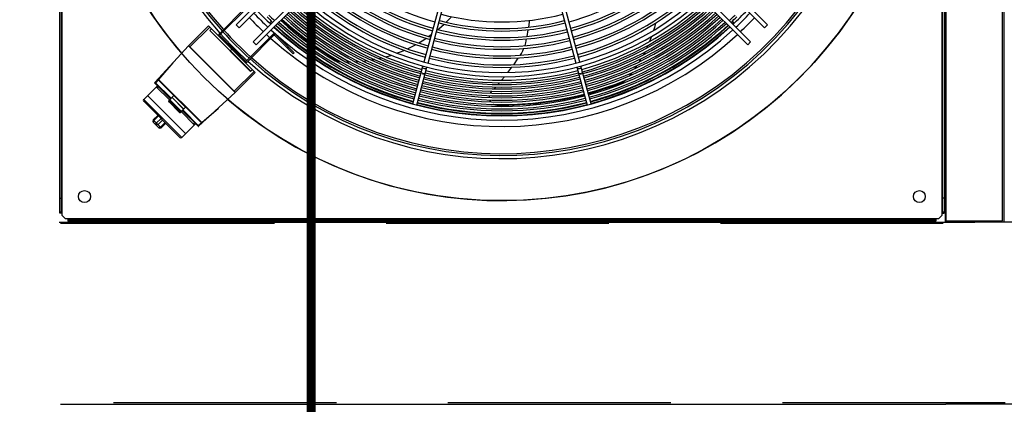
# Model space of a CAD drawing. Header units: centimetres. Extents: x -92429 to 178773, y 2337 to 428125.
# Tile 47 of 138: x 162314 to 162424, y 9096 to 9139. Entities that reach past the tile are written whole.
import ezdxf

# ---------------------------------------------------------------- set-up
doc = ezdxf.new("R2010")
doc.units = ezdxf.units.CM
doc.header["$LTSCALE"] = 50
doc.linetypes.add('DASHED', pattern=[0.75, 0.5, -0.25])
doc.layers.add('Dach_Ist$0$RYSUNKOWE_NIEDRUK', color=6, linetype='Continuous', plot=False)
doc.layers.add('WL_urządzenia', color=1, linetype='Continuous')

msp = doc.modelspace()

# ---------------------------------------------------------------- linework, layer by layer
at = {"layer": 'Dach_Ist$0$RYSUNKOWE_NIEDRUK', "color": 8, "const_width": 1, "elevation": 2170}
msp.add_lwpolyline([(162474.34, 8805), (162761.33, 8893.29), (162225.92, 8893.29), (162346.37, 8893.29), (162346.37, 8733.15), (162346.37, 13607.71), (162346.37, 13508.77), (162262.57, 13508.77), (162671.3, 13508.77), (162444.72, 13577.68)], dxfattribs=at)
at = {"layer": 'WL_urządzenia', "color": 1, "linetype": 'Continuous'}
for p, q in [((162417.44, 9215.99, 2170), (162417.44, 9116.71, 2170)), ((162424.02, 9215.99, 2170), (162424.02, 9116.71, 2170)), ((162318.16, 9117.68, 2170), (162318.16, 9215.01, 2170)), ((162318.34, 9214.92, 2170), (162318.34, 9117.77, 2170)), ((162318.43, 9117.68, 2170), (162318.43, 9215.01, 2170)), ((162417.07, 9215.01, 2170), (162417.07, 9117.68, 2170)), ((162417.16, 9117.77, 2170), (162417.16, 9214.92, 2170)), ((162417.34, 9215.01, 2170), (162417.34, 9117.68, 2170)), ((162337.96, 9138.78, 2170), (162361.99, 9162.81, 2170)), ((162373.51, 9162.81, 2170), (162397.54, 9138.78, 2170)), ((162362.25, 9162.42, 2170), (162338.29, 9138.45, 2170)), ((162397.21, 9138.45, 2170), (162373.25, 9162.42, 2170)), ((162339.86, 9136.88, 2170), (162363.83, 9160.85, 2170)), ((162364.22, 9160.58, 2170), (162340.19, 9136.55, 2170)), ((162395.31, 9136.55, 2170), (162371.29, 9160.58, 2170)), ((162371.68, 9160.85, 2170), (162395.64, 9136.88, 2170)), ((162362.9, 9149.13, 2170), (162359.01, 9134.62, 2170)), ((162359.46, 9134.5, 2170), (162363.34, 9149.01, 2170)), ((162372.16, 9149.01, 2170), (162376.04, 9134.5, 2170)), ((162376.49, 9134.62, 2170), (162372.6, 9149.13, 2170)), ((162336.06, 9137.8, 2170), (162339.07, 9140.81, 2170)), ((162339.17, 9140.72, 2170), (162336.16, 9137.7, 2170)), ((162343.67, 9138.76, 2170), (162343, 9139.36, 2170)), ((162362.11, 9139.7, 2170), (162361.5, 9139.08, 2170)), ((162332.42, 9136.26, 2170), (162334.84, 9138.68, 2170)), ((162334.98, 9138.55, 2170), (162332.75, 9136.32, 2170)), ((162340.09, 9133.44, 2170), (162334.84, 9138.68, 2170)), ((162334.98, 9138.16, 2170), (162335.17, 9138.36, 2170)), ((162336.55, 9138.29, 2170), (162336.65, 9138.19, 2170)), ((162338.29, 9138.45, 2170), (162337.96, 9138.78, 2170)), ((162341.91, 9139.19, 2170), (162341.7, 9138.99, 2170)), ((162346.1, 9136.81, 2170), (162343.67, 9138.76, 2170)), ((162360.66, 9138.32, 2170), (162360.58, 9138.25, 2170)), ((162361.26, 9138.85, 2170), (162360.66, 9138.32, 2170)), ((162370.58, 9137.49, 2170), (162370.71, 9138.25, 2170)), ((162370.76, 9138.53, 2170), (162370.84, 9139.11, 2170)), ((162370.84, 9139.11, 2170), (162370.86, 9139.29, 2170)), ((162384.85, 9138.49, 2170), (162384.76, 9138.17, 2170)), ((162384.99, 9139, 2170), (162384.85, 9138.49, 2170)), ((162393.8, 9138.99, 2170), (162393.59, 9139.19, 2170)), ((162397.54, 9138.78, 2170), (162397.21, 9138.45, 2170)), ((162339.56, 9133.57, 2170), (162334.98, 9138.16, 2170)), ((162334.99, 9138.17, 2170), (162339.58, 9133.58, 2170)), ((162336.16, 9137.57, 2170), (162338.97, 9134.75, 2170)), ((162342.12, 9137.77, 2170), (162339.11, 9134.75, 2170)), ((162342.22, 9137.67, 2170), (162339.2, 9134.65, 2170)), ((162342.13, 9137.75, 2170), (162342.12, 9137.77, 2170)), ((162342.22, 9137.67, 2170), (162342.13, 9137.75, 2170)), ((162344.35, 9135.54, 2170), (162342.28, 9137.6, 2170)), ((162342.38, 9137.7, 2170), (162344.45, 9135.64, 2170)), ((162359.27, 9137.27, 2170), (162359, 9137.09, 2170)), ((162359.82, 9137.66, 2170), (162359.56, 9137.47, 2170)), ((162370.48, 9137.01, 2170), (162370.52, 9137.21, 2170)), ((162384.53, 9137.5, 2170), (162384.3, 9136.91, 2170)), ((162332.6, 9136.44, 2170), (162328.81, 9132.33, 2170)), ((162332.43, 9136.25, 2170), (162332.42, 9136.26, 2170)), ((162332.6, 9136.44, 2170), (162332.61, 9136.44, 2170)), ((162337.85, 9131.2, 2170), (162332.6, 9136.44, 2170)), ((162332.61, 9136.44, 2170), (162332.62, 9136.44, 2170)), ((162332.62, 9136.44, 2170), (162332.63, 9136.43, 2170)), ((162332.63, 9136.43, 2170), (162332.65, 9136.41, 2170)), ((162332.65, 9136.41, 2170), (162332.67, 9136.4, 2170)), ((162332.67, 9136.4, 2170), (162332.7, 9136.37, 2170)), ((162332.7, 9136.37, 2170), (162332.72, 9136.35, 2170)), ((162332.72, 9136.35, 2170), (162332.75, 9136.32, 2170)), ((162332.75, 9136.32, 2170), (162337.73, 9131.34, 2170)), ((162337.28, 9135.88, 2170), (162337.46, 9136.07, 2170)), ((162337.47, 9136.06, 2170), (162337.29, 9135.88, 2170)), ((162340.19, 9136.55, 2170), (162339.86, 9136.88, 2170)), ((162343.79, 9136.29, 2170), (162343.69, 9136.19, 2170)), ((162348.67, 9135.09, 2170), (162346.1, 9136.81, 2170)), ((162357.27, 9136.13, 2170), (162357.18, 9136.09, 2170)), ((162358.1, 9136.56, 2170), (162357.27, 9136.13, 2170)), ((162359, 9137.09, 2170), (162358.43, 9136.75, 2170)), ((162370.09, 9135.88, 2170), (162370.22, 9136.16, 2170)), ((162370.33, 9136.44, 2170), (162370.34, 9136.48, 2170)), ((162370.34, 9136.48, 2170), (162370.43, 9136.78, 2170)), ((162370.43, 9136.78, 2170), (162370.48, 9137.01, 2170)), ((162384.12, 9136.49, 2170), (162383.97, 9136.17, 2170)), ((162395.64, 9136.88, 2170), (162395.31, 9136.55, 2170)), ((162339.6, 9135.24, 2170), (162339.7, 9135.14, 2170)), ((162344.45, 9135.64, 2170), (162344.35, 9135.54, 2170)), ((162349.25, 9134.75, 2170), (162348.67, 9135.09, 2170)), ((162354.3, 9135.07, 2170), (162353.96, 9134.99, 2170)), ((162355.35, 9135.37, 2170), (162354.74, 9135.18, 2170)), ((162356.33, 9135.72, 2170), (162356.02, 9135.6, 2170)), ((162356.81, 9135.92, 2170), (162356.33, 9135.72, 2170)), ((162369.08, 9134.32, 2170), (162369.58, 9135.04, 2170)), ((162369.58, 9135.04, 2170), (162369.61, 9135.09, 2170)), ((162369.81, 9135.38, 2170), (162369.82, 9135.4, 2170)), ((162369.82, 9135.4, 2170), (162369.93, 9135.59, 2170)), ((162369.93, 9135.59, 2170), (162370.09, 9135.88, 2170)), ((162383.34, 9134.98, 2170), (162383.14, 9134.64, 2170)), ((162383.66, 9135.55, 2170), (162383.59, 9135.41, 2170)), ((162383.76, 9135.74, 2170), (162383.66, 9135.55, 2170)), ((162330.85, 9134.54, 2170), (162329.24, 9132.67, 2170)), ((162349.34, 9134.7, 2170), (162349.25, 9134.75, 2170)), ((162349.51, 9134.64, 2170), (162349.34, 9134.7, 2170)), ((162349.67, 9134.62, 2170), (162349.51, 9134.64, 2170)), ((162349.7, 9134.62, 2170), (162349.67, 9134.62, 2170)), ((162350.75, 9134.6, 2170), (162350.3, 9134.6, 2170)), ((162351.72, 9134.65, 2170), (162351.31, 9134.62, 2170)), ((162352.63, 9134.75, 2170), (162352.25, 9134.7, 2170)), ((162353.28, 9134.85, 2170), (162353.13, 9134.82, 2170)), ((162353.49, 9134.89, 2170), (162353.28, 9134.85, 2170)), ((162357.75, 9129.92, 2170), (162358.89, 9134.17, 2170)), ((162358.2, 9129.8, 2170), (162359.34, 9134.05, 2170)), ((162368.42, 9133.44, 2170), (162368.87, 9134.04, 2170)), ((162376.16, 9134.05, 2170), (162377.3, 9129.8, 2170)), ((162377.75, 9129.92, 2170), (162376.61, 9134.17, 2170)), ((162382.86, 9134.2, 2170), (162382.63, 9133.86, 2170)), ((162328.94, 9132.41, 2170), (162329.86, 9133.46, 2170)), ((162340.09, 9133.44, 2170), (162337.66, 9131.02, 2170)), ((162339.96, 9133.57, 2170), (162337.73, 9131.34, 2170)), ((162339.76, 9133.77, 2170), (162339.56, 9133.57, 2170)), ((162367.72, 9132.58, 2170), (162368.05, 9132.98, 2170)), ((162382.3, 9133.4, 2170), (162382.02, 9133.05, 2170)), ((162329.11, 9131.97, 2170), (162327.58, 9130.43, 2170)), ((162330.58, 9130.49, 2170), (162328.81, 9132.26, 2170)), ((162330.65, 9130.56, 2170), (162328.84, 9132.36, 2170)), ((162328.94, 9132.33, 2170), (162328.87, 9132.39, 2170)), ((162329.21, 9132.64, 2170), (162328.94, 9132.33, 2170)), ((162328.98, 9131.84, 2170), (162330.46, 9130.37, 2170)), ((162329.21, 9131.87, 2170), (162329.08, 9131.74, 2170)), ((162329.24, 9132.67, 2170), (162329.21, 9132.64, 2170)), ((162334.05, 9127.8, 2170), (162329.21, 9132.64, 2170)), ((162329.24, 9132.67, 2170), (162334.08, 9127.83, 2170)), ((162366.88, 9131.61, 2170), (162367.07, 9131.81, 2170)), ((162366.88, 9131.61, 2170), (162366.88, 9131.61, 2170)), ((162367.31, 9132.09, 2170), (162367.49, 9132.3, 2170)), ((162380.63, 9132.07, 2170), (162377.69, 9131.11, 2170)), ((162381.26, 9132.31, 2170), (162380.63, 9132.07, 2170)), ((162381.35, 9132.36, 2170), (162381.26, 9132.31, 2170)), ((162381.5, 9132.46, 2170), (162381.35, 9132.36, 2170)), ((162381.62, 9132.57, 2170), (162381.5, 9132.46, 2170)), ((162381.64, 9132.59, 2170), (162381.62, 9132.57, 2170)), ((162328, 9130.86, 2170), (162332.26, 9126.6, 2170)), ((162330.34, 9130.24, 2170), (162330.95, 9130.86, 2170)), ((162330.97, 9130.85, 2170), (162330.34, 9130.22, 2170)), ((162332.04, 9129.35, 2170), (162330.76, 9130.64, 2170)), ((162330.77, 9130.65, 2170), (162332.05, 9129.36, 2170)), ((162332.25, 9129.56, 2170), (162330.97, 9130.85, 2170)), ((162333.73, 9127.41, 2170), (162337.85, 9131.2, 2170)), ((162337.66, 9131.02, 2170), (162337.66, 9131.02, 2170)), ((162337.73, 9131.34, 2170), (162337.75, 9131.32, 2170)), ((162337.75, 9131.32, 2170), (162337.78, 9131.29, 2170)), ((162337.78, 9131.29, 2170), (162337.8, 9131.27, 2170)), ((162337.8, 9131.27, 2170), (162337.82, 9131.25, 2170)), ((162337.82, 9131.25, 2170), (162337.83, 9131.23, 2170)), ((162337.83, 9131.23, 2170), (162337.84, 9131.21, 2170)), ((162337.84, 9131.21, 2170), (162337.85, 9131.2, 2170)), ((162337.85, 9131.2, 2170), (162337.85, 9131.2, 2170)), ((162366.34, 9130.64, 2170), (162366.35, 9130.75, 2170)), ((162366.35, 9130.75, 2170), (162366.36, 9130.85, 2170)), ((162366.47, 9131.13, 2170), (162366.55, 9131.24, 2170)), ((162366.55, 9131.24, 2170), (162366.59, 9131.29, 2170)), ((162366.59, 9131.29, 2170), (162366.63, 9131.33, 2170)), ((162377, 9130.92, 2170), (162374.67, 9130.39, 2170)), ((162377.69, 9131.11, 2170), (162377.45, 9131.04, 2170)), ((162327.58, 9130.43, 2170), (162331.84, 9126.17, 2170)), ((162331.64, 9126.17, 2170), (162327.58, 9130.24, 2170)), ((162330.34, 9130.22, 2170), (162330.42, 9130.15, 2170)), ((162330.34, 9130.22, 2170), (162330.34, 9130.22, 2170)), ((162331.62, 9128.93, 2170), (162330.34, 9130.22, 2170)), ((162330.41, 9130.14, 2170), (162330.51, 9130.25, 2170)), ((162330.51, 9130.22, 2170), (162330.43, 9130.14, 2170)), ((162330.43, 9130.14, 2170), (162331.55, 9129.03, 2170)), ((162330.45, 9130.13, 2170), (162330.53, 9130.22, 2170)), ((162331.78, 9129.09, 2170), (162330.5, 9130.38, 2170)), ((162330.51, 9130.39, 2170), (162331.79, 9129.1, 2170)), ((162330.51, 9130.25, 2170), (162331.65, 9129.11, 2170)), ((162330.51, 9130.22, 2170), (162331.62, 9129.1, 2170)), ((162331.62, 9129.13, 2170), (162330.53, 9130.22, 2170)), ((162331.62, 9128.93, 2170), (162332.25, 9129.56, 2170)), ((162332.26, 9129.55, 2170), (162331.65, 9128.93, 2170)), ((162334.08, 9127.83, 2170), (162335.95, 9129.45, 2170)), ((162366.45, 9130.22, 2170), (162366.39, 9130.36, 2170)), ((162366.5, 9130.14, 2170), (162366.45, 9130.22, 2170)), ((162366.83, 9129.84, 2170), (162366.81, 9129.86, 2170)), ((162367, 9129.77, 2170), (162366.83, 9129.84, 2170)), ((162367.18, 9129.74, 2170), (162367, 9129.77, 2170)), ((162367.26, 9129.73, 2170), (162367.18, 9129.74, 2170)), ((162368.53, 9129.74, 2170), (162367.26, 9129.73, 2170)), ((162371.59, 9129.93, 2170), (162368.53, 9129.74, 2170)), ((162374.67, 9130.39, 2170), (162371.59, 9129.93, 2170)), ((162329.17, 9128.64, 2170), (162328.64, 9128.12, 2170)), ((162329.23, 9128.58, 2170), (162328.71, 9128.05, 2170)), ((162328.99, 9127.77, 2170), (162329.52, 9128.29, 2170)), ((162331.53, 9129.04, 2170), (162331.62, 9129.13, 2170)), ((162331.55, 9129, 2170), (162331.65, 9129.11, 2170)), ((162331.55, 9129.03, 2170), (162331.62, 9129.1, 2170)), ((162331.56, 9129.01, 2170), (162331.63, 9128.94, 2170)), ((162331.77, 9129.06, 2170), (162333.25, 9127.58, 2170)), ((162333.67, 9127.41, 2170), (162331.9, 9129.18, 2170)), ((162333.77, 9127.44, 2170), (162331.96, 9129.25, 2170)), ((162334.86, 9128.45, 2170), (162333.81, 9127.54, 2170)), ((162329.52, 9127.24, 2170), (162328.64, 9128.12, 2170)), ((162329.26, 9127.24, 2170), (162328.64, 9127.86, 2170)), ((162329.7, 9128.11, 2170), (162329.17, 9127.59, 2170)), ((162329.46, 9127.3, 2170), (162329.98, 9127.83, 2170)), ((162330.05, 9127.76, 2170), (162329.52, 9127.24, 2170)), ((162333.37, 9127.7, 2170), (162331.84, 9126.17, 2170)), ((162333.27, 9127.8, 2170), (162333.15, 9127.68, 2170)), ((162333.73, 9127.53, 2170), (162334.05, 9127.8, 2170)), ((162333.73, 9127.53, 2170), (162333.8, 9127.47, 2170)), ((162334.08, 9127.83, 2170), (162334.05, 9127.8, 2170)), ((162318.16, 9119.35, 2170), (162318.34, 9119.35, 2170)), ((162417.34, 9119.35, 2170), (162417.16, 9119.35, 2170)), ((162417.34, 9119.35, 2170), (162417.16, 9119.35, 2170)), ((162318.34, 9117.77, 2170), (162318.16, 9117.77, 2170)), ((162318.43, 9117.68, 2170), (162318.16, 9117.68, 2170)), ((162318.34, 9117.77, 2170), (162318.34, 9117.68, 2170)), ((162318.43, 9117.4, 2170), (162318.43, 9117.68, 2170)), ((162318.8, 9117.03, 2170), (162318.43, 9117.4, 2170)), ((162417.07, 9117.4, 2170), (162416.7, 9117.03, 2170)), ((162417.07, 9117.68, 2170), (162417.34, 9117.68, 2170)), ((162417.07, 9117.68, 2170), (162417.07, 9117.4, 2170)), ((162417.16, 9117.68, 2170), (162417.16, 9117.77, 2170)), ((162417.34, 9117.77, 2170), (162417.16, 9117.77, 2170)), ((162318.11, 9116.66, 2170), (162417.39, 9116.66, 2170)), ((162319.08, 9117.03, 2170), (162318.8, 9117.03, 2170)), ((162319.08, 9117.03, 2170), (162319.08, 9116.75, 2170)), ((162416.42, 9117.03, 2170), (162319.08, 9117.03, 2170)), ((162319.08, 9116.94, 2170), (162319.18, 9116.94, 2170)), ((162416.42, 9116.75, 2170), (162319.08, 9116.75, 2170)), ((162319.18, 9116.94, 2170), (162416.33, 9116.94, 2170)), ((162319.18, 9116.75, 2170), (162319.18, 9116.94, 2170)), ((162320.75, 9116.75, 2170), (162320.75, 9116.94, 2170)), ((162414.75, 9116.75, 2170), (162414.75, 9116.94, 2170)), ((162416.33, 9116.94, 2170), (162416.42, 9116.94, 2170)), ((162416.33, 9116.94, 2170), (162416.33, 9116.75, 2170)), ((162416.42, 9117.03, 2170), (162416.42, 9116.75, 2170)), ((162416.7, 9117.03, 2170), (162416.42, 9117.03, 2170)), ((162417.39, 9116.66, 2170), (162420.77, 9116.66, 2170)), ((162417.44, 9116.71, 2170), (162424.02, 9116.71, 2170)), ((162424.07, 9116.66, 2170), (162420.77, 9116.66, 2170)), ((162523.35, 9116.66, 2170), (162424.07, 9116.66, 2170)), ((162318.25, 9096.24, 2170), (162417.53, 9096.24, 2170)), ((162523.49, 9096.24, 2170), (162417.53, 9096.24, 2170))]:
    msp.add_line(p, q, dxfattribs=at)
at = {"layer": 'WL_urządzenia', "color": 1, "linetype": 'DASHED'}
for p, q in [((162417.58, 9116.8, 2170), (162417.58, 9215.89, 2170)), ((162423.88, 9116.8, 2170), (162423.88, 9215.89, 2170)), ((162417.25, 9116.52, 2170), (162318.25, 9116.52, 2170)), ((162417.58, 9116.8, 2170), (162423.88, 9116.8, 2170)), ((162424.2, 9096.38, 2170), (162318.39, 9096.38, 2170))]:
    msp.add_line(p, q, dxfattribs=at)
at = {"layer": 'WL_urządzenia', "color": 1, "linetype": 'Continuous'}
for points in [[(162337.27, 9135.87, -0.207794), (162337.29, 9135.88)], [(162337.27, 9135.87, 0.207794), (162337.28, 9135.88)], [(162358.83, 9133.97, -0.037253), (162359.06, 9133.9, -0.037253), (162359.28, 9133.85)], [(162376.22, 9133.85, -0.037253), (162376.44, 9133.9, -0.037253), (162376.67, 9133.97)], [(162358.7, 9133.45, -0.407676), (162358.87, 9133.21, -0.407676), (162359.14, 9133.33)], [(162376.36, 9133.33, -0.407676), (162376.63, 9133.21, -0.407676), (162376.81, 9133.45)], [(162328.94, 9132.33, 0.383826), (162328.94, 9132.41)], [(162329.2, 9132.7, -0.395256), (162329.21, 9132.64)], [(162329.2, 9132.7, -0.050409), (162329.24, 9132.67)], [(162329.24, 9132.67, 0.039903), (162329.2, 9132.7)], [(162330.77, 9130.65, 0.039959), (162330.75, 9130.66)], [(162330.76, 9130.64, 0.413807), (162330.75, 9130.66)], [(162330.97, 9130.85, -0.279695), (162330.95, 9130.86)], [(162330.34, 9130.22, 0.308911), (162330.34, 9130.24)], [(162330.45, 9130.13, 0.350781), (162330.41, 9130.14)], [(162330.43, 9130.14, 0.308911), (162330.42, 9130.15)], [(162330.5, 9130.38, 0.408521), (162330.5, 9130.41)], [(162330.5, 9130.41, -0.390705), (162330.51, 9130.39)], [(162330.51, 9130.22, 0.05258), (162330.51, 9130.25)], [(162330.51, 9130.25, -0.080505), (162330.53, 9130.22)], [(162330.51, 9130.22, -0.213001), (162330.51, 9130.22)], [(162330.51, 9130.22, 0.372564), (162330.53, 9130.22)], [(162332.26, 9129.55, -0.279695), (162332.25, 9129.56)], [(162331.55, 9129, 0.350781), (162331.53, 9129.04)], [(162331.56, 9129.01, 0.308911), (162331.55, 9129.03)], [(162331.62, 9129.13, 0.372564), (162331.62, 9129.1)], [(162331.62, 9129.13, -0.080505), (162331.65, 9129.11)], [(162331.65, 9129.11, 0.05258), (162331.62, 9129.1)], [(162331.62, 9129.1, -0.213001), (162331.62, 9129.1)], [(162331.65, 9128.93, 0.308911), (162331.63, 9128.94)], [(162331.81, 9129.1, 0.408521), (162331.78, 9129.09)], [(162331.79, 9129.1, -0.390705), (162331.81, 9129.1)], [(162332.07, 9129.35, 0.413807), (162332.04, 9129.35)], [(162332.07, 9129.35, 0.039959), (162332.05, 9129.36)], [(162328.71, 9128.05, -0.353945), (162328.64, 9127.86)], [(162328.95, 9127.55, 0.393689), (162328.99, 9127.77)], [(162329.17, 9127.59, 0.393689), (162328.95, 9127.55)], [(162329.26, 9127.24, -0.353945), (162329.46, 9127.3)], [(162333.81, 9127.54, 0.383826), (162333.73, 9127.53)], [(162334.05, 9127.8, -0.395256), (162334.11, 9127.8)], [(162334.08, 9127.83, -0.050409), (162334.11, 9127.8)], [(162334.08, 9127.83, -0.039903), (162334.11, 9127.8)]]:
    msp.add_lwpolyline(points, format="xyb", dxfattribs=at)
for centre, radius in [((162367.75, 9166.35, 2170), 47.28), ((162320.94, 9119.53, 2170), 0.672), ((162320.94, 9119.53, 2170), 0.672), ((162414.56, 9119.53, 2170), 0.672), ((162414.56, 9119.53, 2170), 0.672)]:
    msp.add_circle(centre, radius, dxfattribs=at)
for centre, radius, start, end in [((162367.75, 9166.35, 2170), 47.28, 229.4416, 220.5584), ((162367.75, 9166.35, 2170), 42.57, 227.9961, 222.0039), ((162367.75, 9166.35, 2170), 42.22, 228.0205, 221.9795), ((162367.75, 9166.35, 2170), 42.01, 228.0356, 221.9644), ((162367.75, 9166.35, 2170), 28.25, 228.1975, 254.53), ((162367.75, 9166.35, 2170), 28.25, 285.47, 311.8025), ((162367.75, 9166.35, 2170), 30.29, 227.9822, 254.5616), ((162367.75, 9166.35, 2170), 30.01, 228.0099, 254.5576), ((162367.75, 9166.35, 2170), 29.27, 228.0861, 254.5464), ((162367.75, 9166.35, 2170), 28.99, 228.1157, 254.542), ((162367.75, 9166.35, 2170), 28.99, 285.458, 311.8843), ((162367.75, 9166.35, 2170), 29.27, 285.4536, 311.9139), ((162367.75, 9166.35, 2170), 30.01, 285.4424, 311.9901), ((162367.75, 9166.35, 2170), 30.29, 285.4384, 312.0178), ((162367.75, 9166.35, 2170), 31.31, 227.8851, 254.5759), ((162367.75, 9166.35, 2170), 31.03, 227.9109, 254.5721), ((162367.75, 9166.35, 2170), 31.03, 285.4279, 312.0891), ((162367.75, 9166.35, 2170), 31.31, 285.4241, 312.1149), ((162367.75, 9166.35, 2170), 33.37, 227.7066, 312.2934), ((162367.75, 9166.35, 2170), 32.91, 227.7448, 312.2552), ((162367.75, 9166.35, 2170), 32.33, 227.794, 254.5893), ((162367.75, 9166.35, 2170), 32.05, 227.8183, 254.5857), ((162367.75, 9166.35, 2170), 32.05, 285.4143, 312.1817), ((162367.75, 9166.35, 2170), 32.33, 285.4107, 312.206), ((162367.75, 9166.35, 2170), 35.03, 227.5785, 254.6209), ((162367.75, 9166.35, 2170), 34.75, 227.5992, 254.6179), ((162367.75, 9166.35, 2170), 34.54, 227.6152, 254.6155), ((162367.75, 9166.35, 2170), 34.26, 227.6364, 254.6124), ((162367.75, 9166.35, 2170), 34.05, 227.6529, 254.61), ((162367.75, 9166.35, 2170), 33.77, 227.6748, 254.6068), ((162367.75, 9166.35, 2170), 33.77, 285.3932, 312.3252), ((162367.75, 9166.35, 2170), 34.05, 285.39, 312.3471), ((162367.75, 9166.35, 2170), 34.26, 285.3876, 312.3636), ((162367.75, 9166.35, 2170), 34.54, 285.3845, 312.3848), ((162367.75, 9166.35, 2170), 34.75, 285.3821, 312.4008), ((162367.75, 9166.35, 2170), 35.03, 285.3791, 312.4215), ((162367.75, 9166.35, 2170), 38.96, 223.364, 226.636), ((162367.75, 9166.35, 2170), 38.24, 223.333, 226.667), ((162367.75, 9166.35, 2170), 37.78, 223.3125, 226.6875), ((162367.75, 9166.35, 2170), 37.48, 225.3543, 226.7007), ((162367.75, 9166.35, 2170), 37.2, 225.3569, 226.7134), ((162367.75, 9166.35, 2170), 36.5, 227.4744, 254.6362), ((162367.75, 9166.35, 2170), 36.22, 227.4935, 254.6334), ((162367.75, 9166.35, 2170), 36.01, 227.5082, 254.6313), ((162367.75, 9166.35, 2170), 35.73, 227.5277, 254.6284), ((162367.75, 9166.35, 2170), 35.52, 227.5429, 254.6262), ((162367.75, 9166.35, 2170), 35.24, 227.5629, 254.6232), ((162367.75, 9166.35, 2170), 27.23, 255.4876, 284.5124), ((162367.75, 9166.35, 2170), 35.24, 285.3768, 312.4371), ((162367.75, 9166.35, 2170), 35.52, 285.3738, 312.4571), ((162367.75, 9166.35, 2170), 35.73, 285.3716, 312.4723), ((162367.75, 9166.35, 2170), 36.01, 285.3687, 312.4918), ((162367.75, 9166.35, 2170), 36.22, 285.3666, 312.5065), ((162367.75, 9166.35, 2170), 36.5, 285.3638, 312.5256), ((162367.75, 9166.35, 2170), 37.2, 313.2866, 314.6431), ((162367.75, 9166.35, 2170), 37.48, 313.2993, 314.6457), ((162367.75, 9166.35, 2170), 37.78, 313.3125, 316.6875), ((162367.75, 9166.35, 2170), 38.24, 313.333, 316.667), ((162367.75, 9166.35, 2170), 38.96, 313.364, 316.636), ((162367.75, 9166.35, 2170), 37.73, 226.4079, 226.6896), ((162367.75, 9166.35, 2170), 37.54, 226.4149, 226.6979), ((162367.75, 9166.35, 2170), 37.78, 227.3909, 312.6091), ((162367.75, 9166.35, 2170), 37.73, 227.3939, 254.6481), ((162367.75, 9166.35, 2170), 37.54, 227.4057, 254.6463), ((162367.75, 9166.35, 2170), 37.48, 227.4096, 254.6457), ((162367.75, 9166.35, 2170), 37.2, 227.4276, 254.6431), ((162367.75, 9166.35, 2170), 36.99, 227.4416, 254.641), ((162367.75, 9166.35, 2170), 36.71, 227.4601, 254.6383), ((162367.75, 9166.35, 2170), 28.99, 255.458, 284.542), ((162367.75, 9166.35, 2170), 28.25, 255.47, 284.53), ((162367.75, 9166.35, 2170), 27.97, 255.4747, 284.5253), ((162367.75, 9166.35, 2170), 36.71, 285.3617, 312.5399), ((162367.75, 9166.35, 2170), 36.99, 285.359, 312.5584), ((162367.75, 9166.35, 2170), 37.2, 285.3569, 312.5724), ((162367.75, 9166.35, 2170), 37.48, 285.3543, 312.5904), ((162367.75, 9166.35, 2170), 37.54, 285.3537, 312.5943), ((162367.75, 9166.35, 2170), 37.73, 285.3519, 312.6061), ((162367.75, 9166.35, 2170), 37.54, 313.3021, 313.5851), ((162367.75, 9166.35, 2170), 37.73, 313.3104, 313.5921), ((162336.22, 9137.64, 2170), 0.232, 135, 225), ((162336.22, 9137.64, 2170), 0.0927, 135, 225), ((162367.75, 9166.35, 2170), 42.57, 222.1913, 227.8087), ((162367.75, 9166.35, 2170), 42.22, 222.1685, 227.8315), ((162367.75, 9166.35, 2170), 42.01, 222.1543, 227.8457), ((162367.75, 9166.35, 2170), 38.96, 227.3179, 228.0685), ((162367.75, 9166.35, 2170), 38.96, 228.2733, 312.6821), ((162367.75, 9166.35, 2170), 38.24, 227.362, 312.638), ((162342.22, 9137.54, 2170), 0.232, 45, 111.4218), ((162342.22, 9137.54, 2170), 0.0927, 45, 135), ((162367.75, 9166.35, 2170), 30.01, 255.4424, 284.5576), ((162367.75, 9166.35, 2170), 29.27, 255.4536, 284.5464), ((162367.75, 9166.35, 2170), 31.31, 255.4241, 284.5759), ((162367.75, 9166.35, 2170), 31.03, 255.4279, 284.5721), ((162367.75, 9166.35, 2170), 30.29, 255.4384, 284.5616), ((162367.75, 9166.35, 2170), 32.33, 255.4107, 284.5893), ((162367.75, 9166.35, 2170), 32.05, 255.4143, 284.5857), ((162339.04, 9134.82, 2170), 0.232, 225, 315), ((162339.04, 9134.82, 2170), 0.0927, 225, 315), ((162367.75, 9166.35, 2170), 34.75, 255.3821, 284.6179), ((162367.75, 9166.35, 2170), 34.54, 255.3845, 284.6155), ((162367.75, 9166.35, 2170), 34.26, 255.3876, 284.6124), ((162367.75, 9166.35, 2170), 34.05, 255.39, 284.61), ((162367.75, 9166.35, 2170), 33.77, 255.3932, 284.6068), ((162328.85, 9132.29, 2170), 0.0464, 137.3547, 225), ((162367.75, 9166.35, 2170), 35.73, 255.3716, 284.6284), ((162367.75, 9166.35, 2170), 35.52, 255.3738, 284.6262), ((162367.75, 9166.35, 2170), 35.24, 255.3768, 284.6232), ((162367.75, 9166.35, 2170), 35.03, 255.3791, 284.6209), ((162367.75, 9166.35, 2170), 36.99, 255.359, 284.641), ((162367.75, 9166.35, 2170), 36.71, 255.3617, 284.6383), ((162367.75, 9166.35, 2170), 36.5, 255.3638, 284.6362), ((162367.75, 9166.35, 2170), 36.22, 255.3666, 284.6334), ((162367.75, 9166.35, 2170), 36.01, 255.3687, 284.6313), ((162327.67, 9130.33, 2170), 0.139, 135, 225), ((162330.35, 9130.23, 2170), 0.0185, 135, 225), ((162330.42, 9130.16, 2170), 0.0185, 225, 315), ((162330.52, 9130.2, 2170), 0.0185, 45, 135), ((162367.75, 9166.35, 2170), 37.73, 255.3519, 284.6481), ((162367.75, 9166.35, 2170), 37.54, 255.3537, 284.6463), ((162367.75, 9166.35, 2170), 37.48, 255.3543, 284.6457), ((162367.75, 9166.35, 2170), 37.2, 255.3569, 284.6431), ((162331.56, 9129.02, 2170), 0.0185, 135, 225), ((162331.61, 9129.11, 2170), 0.0185, 315, 45), ((162331.63, 9128.94, 2170), 0.0185, 225, 315), ((162328.77, 9127.99, 2170), 0.185, 135, 225), ((162329.39, 9127.37, 2170), 0.185, 225, 315), ((162333.7, 9127.44, 2170), 0.0464, 225, 312.6453), ((162331.74, 9126.27, 2170), 0.139, 225, 315)]:
    msp.add_arc(centre, radius, start, end, dxfattribs=at)

doc.saveas('drawing.dxf')
